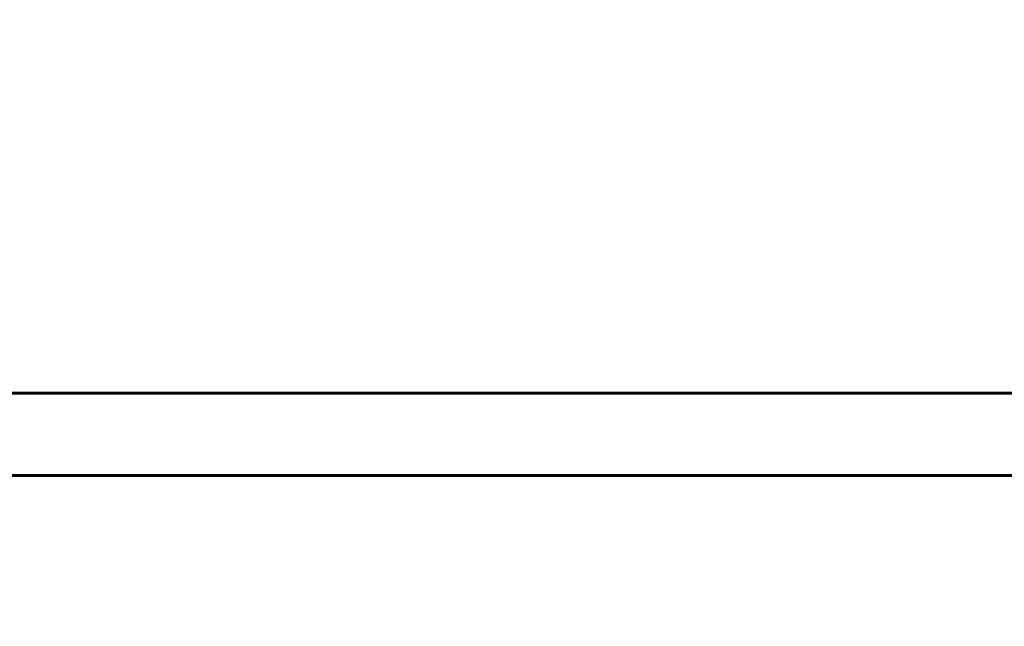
# Model space of a CAD drawing. Header units: millimetres. Extents: x 0 to 420, y 0 to 594.
# Tile 10 of 23: x 173 to 221, y 278 to 307. Entities that reach past the tile are written whole.
import ezdxf

# ---------------------------------------------------------------- set-up
doc = ezdxf.new("R2010")
doc.units = ezdxf.units.MM
doc.linetypes.add('K5LT_BASIC', pattern=[0])
doc.linetypes.add('K5LT_THIN', pattern=[0])
doc.layers.add('Системный слой', color=7, linetype='Continuous')
doc.styles.add('KDIMTEXTSTYLE', font='GOST_AU.SHX', dxfattribs={"width": 0.96, "oblique": 15, "height": 5})
doc.dimstyles.new('KDIMSTYLE (0.20)', dxfattribs={"dimtxt": 5, "dimasz": 1, "dimexe": 2, "dimexo": 0, "dimgap": 1, "dimtad": 1, "dimlfac": 5, "dimtxsty": 'KDIMTEXTSTYLE', "dimsah": 1, "dimcen": 0, "dimdle": 1, "dimadec": 0, "dimazin": 0, "dimtfac": 0.667, "dimtmove": 0, "dimatfit": 3, "dimfxl": 1, "dimtvp": 1, "dimtolj": 1, "dimtzin": 0, "dimarcsym": 0})

# ---------------------------------------------------------------- blocks, each defined once
blk = doc.blocks.new('KDIMARROW_01')
at = {"layer": 'Системный слой'}
blk.add_hatch(color=0, dxfattribs=at).paths.add_polyline_path([(-5, -0.658), (0, 0), (-5, 0.658), (-4.5, 0)])
at = {"layer": 'Системный слой', "color": 0, "linetype": 'K5LT_THIN', "lineweight": 18}
for p, q in [((-4.5, 0), (-5, 0.658)), ((-5, 0.658), (0, 0)), ((0, 0), (-5, -0.658)), ((-5, -0.658), (-4.5, 0)), ((0, 0), (-1, 0))]:
    blk.add_line(p, q, dxfattribs=at)

msp = doc.modelspace()

# ---------------------------------------------------------------- linework, layer by layer
at = {"layer": 'Системный слой', "color": 150, "linetype": 'K5LT_BASIC', "lineweight": 60, "true_color": 0x0080ff}
for p, q in [((160.9324, 289.3087), (286.9324, 289.3087)), ((170.9324, 285.3087), (276.9324, 285.3087))]:
    msp.add_line(p, q, dxfattribs=at)

# ---------------------------------------------------------------- dimensions: what is measured, and where the dimension line sits
at = {"layer": 'Системный слой', "color": 7}
msp.add_linear_dim(base=(159.4324, 299.3087), p1=(299.0559, 242.669), p2=(159.4324, 236.3087), location=(229.2441, 299.3087), text='\\H5.0;\\W0.965;\\Q15;\\H5.0;\\W0.965;\\Q15;\\Q15;Ш', dimstyle='KDIMSTYLE (0.20)', override={"dimexo": 0, "dimblk1": 'KDIMARROW_01', "dimblk2": 'KDIMARROW_01', "dimse1": 0, "dimse2": 0, "dimclrt": 7, "dimtolj": 1}, dxfattribs=at).render()

doc.saveas('drawing.dxf')
